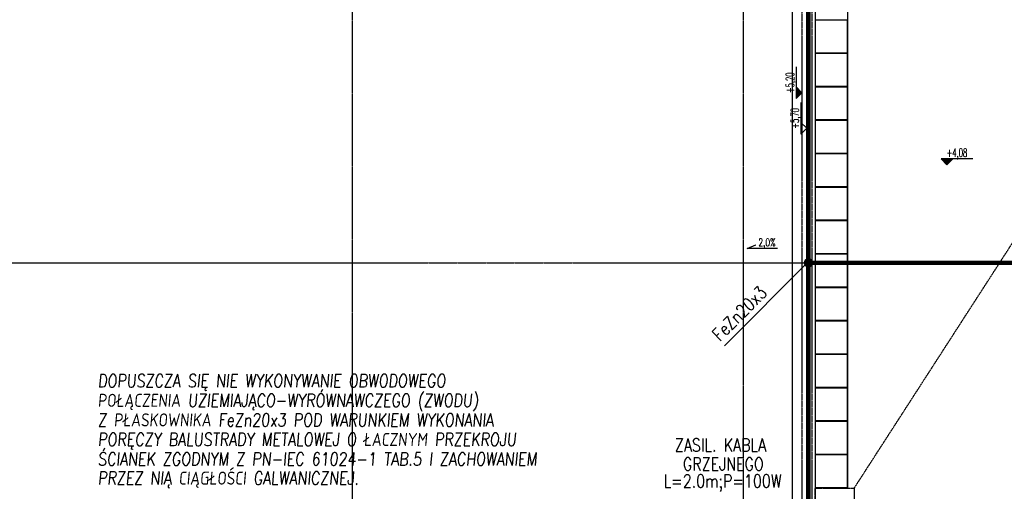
# Model space of a CAD drawing. Extents: x 3880 to 129921, y -116796 to -57711.
# Tile 75 of 110: x 56617 to 58128, y -93094 to -92370. Entities that reach past the tile are written whole.
import ezdxf
from ezdxf.enums import TextEntityAlignment as Align

# ---------------------------------------------------------------- set-up
doc = ezdxf.new("R2010")
doc.units = 0
doc.header["$LTSCALE"] = 2
for name, pattern in [('CENTER', [2, 1.25, -0.25, 0.25, -0.25]), ('DASHED', [0.75, 0.5, -0.25]), ('DIVIDE2', [0.625, 0.25, -0.125, 0, -0.125, 0, -0.125])]:
    doc.linetypes.add(name, pattern=pattern)
doc.layers.get('0').update_dxf_attribs({"color": 101, "linetype": 'CONTINUOUS'})
for name, color, linetype in [('E35', 6, 'CONTINUOUS'), ('E50', 3, 'CONTINUOUS'), ('Ele-balustrada', 114, 'CONTINUOUS'), ('Opis-rzedne', 52, 'CONTINUOUS'), ('Opis-spadki', 61, 'CONTINUOUS'), ('Os-osie glowne', 1, 'CENTER'), ('Pzt-chodniki-hatch', 252, 'CONTINUOUS'), ('W-idok', 9, 'CONTINUOUS'), ('W-izol-w', 144, 'CONTINUOUS'), ('W-widok-spadki', 61, 'CONTINUOUS')]:
    doc.layers.add(name, color=color, linetype=linetype)
doc.styles.add('dwg_opis podstawowy', font='romans.shx', dxfattribs={"width": 0.9})
doc.styles.add('ROMANS', font='romans', dxfattribs={"width": 0.85})

# ---------------------------------------------------------------- blocks, each defined once
blk = doc.blocks.new('SPADKI')
at = {"ltscale": 25}
blk.add_lwpolyline([(0, 0), (0, -70), (-8, -50), (-8, -50)], dxfattribs=at)
at = {"ltscale": 25, "style": 'ROMANS', "width": 0.7}
blk.add_attdef('SP%', text='', height=18, rotation=90, dxfattribs=at).set_placement((-4.9, -24), align=Align.CENTER)
blk = doc.blocks.new('dwg_kota kons 50')
blk.add_hatch(color=256).paths.add_polyline_path([(9, 9), (-9, 9), (0, 0)])
blk.add_lwpolyline([(39.75, 9), (-9, 9), (0, 0), (9, 9)])
at = {"style": 'dwg_opis podstawowy', "width": 0.6}
blk.add_attdef('KOTA_KONS', text='', height=12.75, dxfattribs=at).set_placement((15.375, 8.25), align=Align.BOTTOM_CENTER)
blk = doc.blocks.new('dwg_kota arch 50')
blk.add_lwpolyline([(39.75, 9), (-9, 9), (0, 0), (9, 9)])
at = {"style": 'dwg_opis podstawowy', "width": 0.6}
blk.add_attdef('KOTA_ARCH', text='', height=12.75, dxfattribs=at).set_placement((15.375, 8.25), align=Align.BOTTOM_CENTER)

msp = doc.modelspace()

# ---------------------------------------------------------------- linework, layer by layer
at = {"layer": 'E35'}
msp.add_line((57698.379, -92870.368), (57827.547, -92741.2), dxfattribs=at)
msp.add_line((57698.379, -92870.368), (57827.547, -92741.2), dxfattribs=at)
msp.add_line((57698.379, -92870.368), (57827.547, -92741.2), dxfattribs=at)
msp.add_line((57698.379, -92870.368), (57827.547, -92741.2), dxfattribs=at)
at = {"layer": 'E50', "linetype": 'DIVIDE2', "ltscale": 70, "const_width": 7}
msp.add_lwpolyline([(57827.547, -91993.022), (57827.547, -95743.022)], dxfattribs=at)
at = {"layer": 'E50', "const_width": 7}
msp.add_lwpolyline([(57823.797, -92743.022, -1), (57831.297, -92743.022, -1)], format="xyb", close=True, dxfattribs=at)
msp.add_lwpolyline([(57827.547, -92743.022), (58312.136, -92743.022)], dxfattribs=at)
at = {"layer": 'Ele-balustrada'}
for points in [[(57825.047, -94689.013), (57825.047, -92019.03)], [(57830.047, -94689.013), (57830.047, -92019.03)]]:
    msp.add_lwpolyline(points, dxfattribs=at)
at = {"layer": 'Os-osie glowne'}
for points in [[(57127.547, -96575.018), (57127.547, -91070.848)], [(57727.547, -96575.018), (57727.547, -91070.848)], [(57827.547, -96575.018), (57827.547, -91070.848)], [(50525.547, -92743.022), (62792.547, -92743.022)]]:
    msp.add_lwpolyline(points, dxfattribs=at)
at = {"layer": 'Pzt-chodniki-hatch'}
for points in [[(57837.547, -92370.682), (57837.547, -92420.682), (57887.547, -92420.682), (57887.547, -92370.682)], [(57837.547, -92421.992), (57837.547, -92471.992), (57887.547, -92471.992), (57887.547, -92421.992)], [(57837.547, -92473.302), (57837.547, -92523.302), (57887.547, -92523.302), (57887.547, -92473.302)], [(57837.547, -92524.612), (57837.547, -92574.612), (57887.547, -92574.612), (57887.547, -92524.612)], [(57837.547, -92575.922), (57837.547, -92625.922), (57887.547, -92625.922), (57887.547, -92575.922)], [(57837.547, -92627.232), (57837.547, -92677.232), (57887.547, -92677.232), (57887.547, -92627.232)], [(57837.547, -92678.542), (57837.547, -92728.542), (57887.547, -92728.542), (57887.547, -92678.542)], [(57837.547, -92729.852), (57837.547, -92779.852), (57887.547, -92779.852), (57887.547, -92729.852)], [(57837.547, -92781.162), (57837.547, -92831.162), (57887.547, -92831.162), (57887.547, -92781.162)], [(57837.547, -92832.472), (57837.547, -92882.472), (57887.547, -92882.472), (57887.547, -92832.472)], [(57837.547, -92883.782), (57837.547, -92933.782), (57887.547, -92933.782), (57887.547, -92883.782)], [(57837.547, -92935.092), (57837.547, -92985.092), (57887.547, -92985.092), (57887.547, -92935.092)], [(57837.547, -92986.402), (57837.547, -93036.402), (57887.547, -93036.402), (57887.547, -92986.402)], [(57837.547, -93037.712), (57837.547, -93087.712), (57887.547, -93087.712), (57887.547, -93037.712)]]:
    msp.add_lwpolyline(points, close=True, dxfattribs=at)
at = {"layer": 'W-idok', "linetype": 'DASHED', "ltscale": 0.5}
for p, q in [((57817.547, -92003.022), (57817.547, -95733.022)), ((57832.547, -92003.022), (57832.547, -95748.022))]:
    msp.add_line(p, q, dxfattribs=at)
at = {"layer": 'W-idok'}
msp.add_line((57887.547, -92018.022), (57887.547, -93089.022), dxfattribs=at)
at = {"layer": 'W-izol-w', "linetype": 'Continuous'}
for p, q in [((57802.547, -92018.022), (57802.547, -92936.022)), ((57837.547, -92018.022), (57837.547, -95753.022)), ((57802.547, -92936.022), (57802.547, -93300.022))]:
    msp.add_line(p, q, dxfattribs=at)
at = {"layer": 'W-widok-spadki', "linetype": 'DASHED', "ltscale": 0.5}
msp.add_lwpolyline([(57897.547, -93089.022), (58360.547, -92372.022)], dxfattribs=at)
msp.add_lwpolyline([(57837.547, -93089.022), (57897.547, -93089.022), (57897.547, -93149.022), (57837.547, -93149.022)], close=True, dxfattribs=at)

# ---------------------------------------------------------------- block references
at = {"layer": 'Opis-rzedne', "rotation": 90}
for name, p, values in [('dwg_kota kons 50', (57817.547, -92482.002), {'KOTA_KONS': '+5,20'}), ('dwg_kota arch 50', (57825.047, -92536.665), {'KOTA_ARCH': '+5,70'})]:
    msp.add_blockref(name, p, dxfattribs=at).add_auto_attribs(values)
at = {"layer": 'Opis-rzedne'}
msp.add_blockref('dwg_kota kons 50', (58040.142, -92592.565), dxfattribs=at).add_auto_attribs({'KOTA_KONS': '+4,08'})
at = {"layer": 'Opis-spadki', "xscale": 0.6604040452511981, "yscale": 0.6604040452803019, "zscale": 0.6604040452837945, "rotation": 270}
msp.add_blockref('SPADKI', (57779.73, -92720.928), dxfattribs=at).add_auto_attribs({'SP%': '2,0%'})

# ---------------------------------------------------------------- texts
at = {"layer": 'E35', "style": 'ROMANS', "width": 0.8}
msp.add_text('FeZn20x3', height=20, rotation=45, dxfattribs=at).set_placement((57691.728, -92864.6))
msp.add_text('FeZn20x3', height=20, rotation=45, dxfattribs=at).set_placement((57691.728, -92864.6))
msp.add_text('FeZn20x3', height=20, rotation=45, dxfattribs=at).set_placement((57691.728, -92864.6))
msp.add_text('FeZn20x3', height=20, rotation=45, dxfattribs=at).set_placement((57691.728, -92864.6))
at = {"layer": 'E35', "lineweight": 40, "style": 'ROMANS', "oblique": 5, "width": 0.8}
for s, p in [('DOPUSZCZA SIĘ NIE WYKONYWANIE OBWODOWEGO', (56736.596, -92934.034)), ('POŁĄCZENIA UZIEMIAJĄCO-WYRÓWNAWCZEGO (ZWODU)', (56736.596, -92964.034)), ('Z PŁASKOWNIKA FeZn20x3 POD WARUNKIEM WYKONANIA', (56736.596, -92994.034)), ('PORĘCZY BALUSTRADY METALOWEJ O ŁACZNYM PRZEKROJU', (56736.596, -93024.034)), ('ŚCIANEK ZGODNYM Z PN-IEC 61024-1 TAB.5 I ZACHOWANIEM', (56736.596, -93054.034)), ('PRZEZ NIĄ CIĄGŁOŚCI GALWANICZNEJ.', (56736.596, -93083.376))]:
    msp.add_text(s, height=20, rotation=360, dxfattribs=at).set_placement(p)
at = {"layer": 'E35', "style": 'ROMANS', "width": 0.8}
for s, p in [('ZASIL. KABLA ', (57698.046, -93022.539)), ('GRZEJNEGO', (57696.835, -93051.729)), ('L=2.0m;P=100W', (57695.623, -93080.919))]:
    msp.add_text(s, height=20, rotation=0, dxfattribs=at).set_placement(p, align=Align.MIDDLE)

doc.saveas('drawing.dxf')
